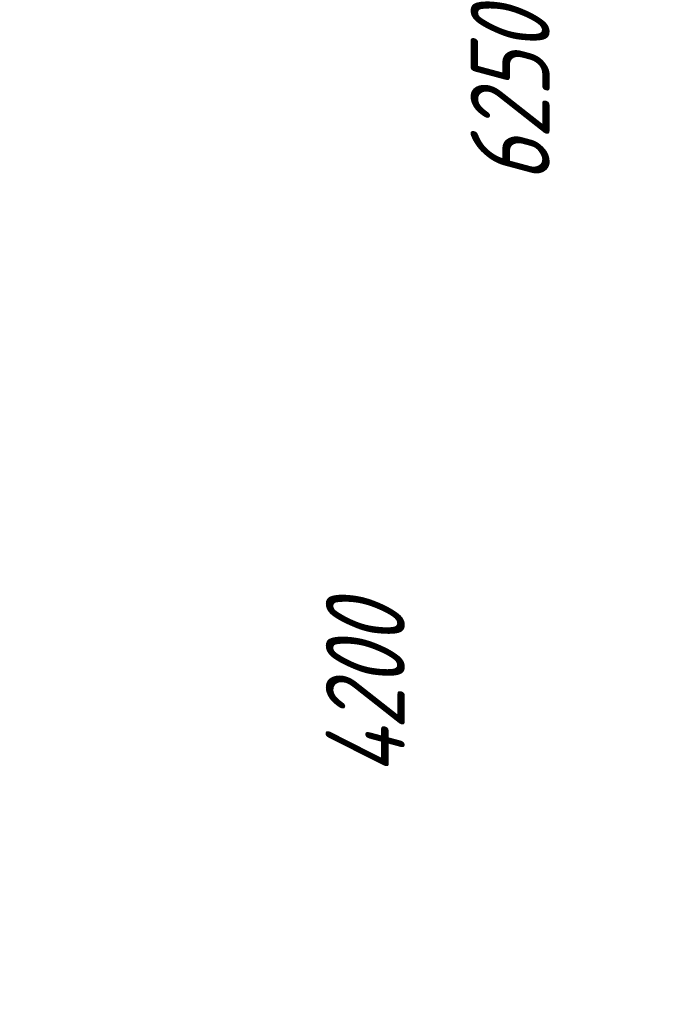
# Model space of a CAD drawing. Header units: millimetres. Extents: x 0 to 594, y 0 to 420.
# Tile 2 of 50: x 66 to 94, y 87 to 131. Entities that reach past the tile are written whole.
import ezdxf

# ---------------------------------------------------------------- set-up
doc = ezdxf.new("R2010")
doc.units = ezdxf.units.MM
doc.linetypes.add('K5LT_BASIC', pattern=[0])
doc.linetypes.add('K5LT_THIN', pattern=[0])
doc.styles.add('KDIMTEXTSTYLE', font='GOST_AU.SHX', dxfattribs={"width": 0.96, "oblique": 15, "height": 5})
doc.dimstyles.new('KDIMSTYLE (0.03)', dxfattribs={"dimtxt": 5, "dimasz": 1, "dimexe": 2, "dimexo": 0, "dimgap": 1, "dimtad": 1, "dimlfac": 40, "dimtxsty": 'KDIMTEXTSTYLE', "dimsah": 1, "dimcen": 0, "dimdle": 1, "dimadec": 0, "dimazin": 0, "dimtfac": 0.667, "dimtmove": 0, "dimatfit": 3, "dimfxl": 1, "dimtvp": 1, "dimtfill": 1, "dimtolj": 1, "dimtzin": 0, "dimarcsym": 0})

# ---------------------------------------------------------------- blocks, each defined once
blk = doc.blocks.new('KDIMARROW_03')
at = {"color": 0, "linetype": 'K5LT_BASIC', "lineweight": 40}
blk.add_line((-1.061, -1.061), (1.061, 1.061), dxfattribs=at)
at = {"color": 0, "linetype": 'K5LT_THIN', "lineweight": 18}
for q in [(-1, 0), (2, 0)]:
    blk.add_line((0, 0), q, dxfattribs=at)

msp = doc.modelspace()

# ---------------------------------------------------------------- dimensions: what is measured, and where the dimension line sits
at = {"color": 5, "true_color": 0x0000ff}
for base, p1, p2, location in [((70.69349, 221.62805), (95.1684, 49.12805), (95.1684, 221.62805), (70.69349, 135.62805)), ((87.84465, 205.37805), (95.1684, 49.12805), (95.1684, 205.37805), (87.84465, 127.37805)), ((81.43094, 154.12805), (114.91218, 49.12805), (94.32234, 154.12805), (81.43094, 101.12805))]:
    msp.add_linear_dim(base=base, p1=p1, p2=p2, angle=90, location=location, dimstyle='KDIMSTYLE (0.03)', override={"dimexo": 2, "dimpost": '\\H3.5;\\W0.96;\\Q15;<>', "dimblk1": 'KDIMARROW_03', "dimblk2": 'KDIMARROW_03', "dimse1": 0, "dimse2": 0, "dimclrt": 7, "dimtolj": 1}, dxfattribs=at).render()

doc.saveas('drawing.dxf')
